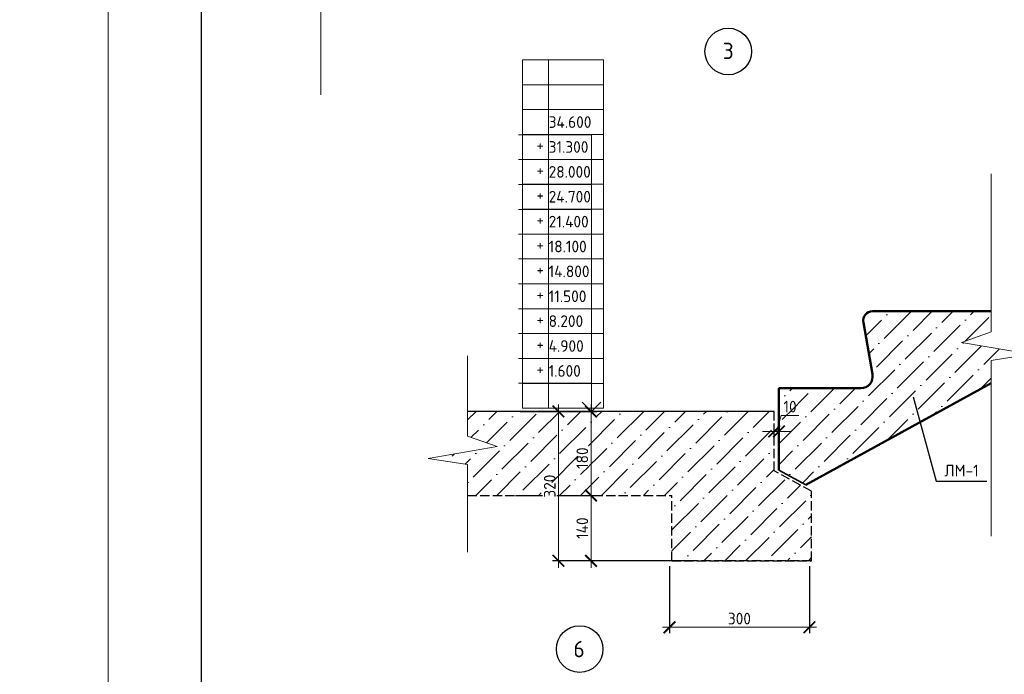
# Model space of a CAD drawing. Header units: millimetres. Extents: x 259029 to 2494469, y -731578 to -57567.
# Tile 143 of 252: x 406413 to 427522, y -510249 to -496218. Entities that reach past the tile are written whole.
import ezdxf
from ezdxf import colors
from ezdxf.entities.mleader import LeaderData, LeaderLine
from ezdxf.enums import TextEntityAlignment as Align
from ezdxf.math import Vec2, Vec3

# ---------------------------------------------------------------- set-up
doc = ezdxf.new("R2010")
doc.units = ezdxf.units.MM
doc.linetypes.add('______2', pattern=[270, 200, -70])
doc.layers.get('Defpoints').update_dxf_attribs({"color": 140})
for name, color, linetype, lineweight in [('RAZMER', 100, 'Continuous', 15), ('Standard', 7, 'Continuous', 25), ('АС-Таблицы', 7, 'Continuous', 20), ('Выноски', 20, 'Continuous', 20), ('отметки', 243, 'Continuous', 18), ('ПЛИТА', 152, 'Continuous', 35), ('РАЗРЕЗЫ', 10, 'Continuous', 60), ('Символы 0.20', 1, 'Continuous', 20), ('Тонкая', 81, 'Continuous', 20), ('ТОНКИЕ', 7, 'Continuous', 9), ('штриховка', 7, 'Continuous', 18)]:
    doc.layers.add(name, color=color, linetype=linetype, lineweight=lineweight)
doc.layers.add('ТЕКСТ 02', color=7, linetype='Continuous')
doc.layers.add('ТОЛСТЫЕ_ОСНОВНЫЕ', color=6, linetype='Continuous')
doc.styles.add('ГОСТ', font='GOST_Common.ttf')
doc.dimstyles.new('М10', dxfattribs={"dimscale": 0, "dimtxt": 2.5, "dimasz": 2.5, "dimexe": 1.25, "dimexo": 0.625, "dimtad": 1, "dimdec": 0, "dimlfac": 0.1, "dimtxsty": 'ГОСТ', "dimblk": 'ARCHTICK', "dimcen": 2.5, "dimdle": 1.5, "dimclrd": 256, "dimclre": 256, "dimclrt": 256, "dimadec": 0, "dimazin": 0, "dimtfac": 1, "dimtdec": 0, "dimtmove": 1, "dimatfit": 3, "dimfxl": 2, "dimtfill": 1, "dimlwd": -1, "dimarcsym": 0})

# ---------------------------------------------------------------- blocks, each defined once
blk = doc.blocks.new('*U7')
at = {"layer": 'ТОЛСТЫЕ_ОСНОВНЫЕ', "color": 6}
blk.add_lwpolyline([(20, 5), (589, 5), (589, 415), (20, 415)], close=True, dxfattribs=at)
at = {"layer": 'ТОНКИЕ'}
blk.add_lwpolyline([(0, 0), (594, 0), (594, 420), (0, 420)], close=True, dxfattribs=at)
blk = doc.blocks.new('_None')
blk = doc.blocks.new('*T1178')
at = {"layer": 'Defpoints', "color": 8, "linetype": 'ByBlock', "lineweight": 0, "transparency": 16777216}
for p, q in [((0, 0), (1734, 0)), ((0, 0), (0, -7467)), ((561, 0), (561, -7467)), ((1734, 0), (1734, -7467)), ((0, -533), (1734, -533)), ((0, -1067), (1734, -1067)), ((0, -1600), (1734, -1600)), ((0, -2133), (1734, -2133)), ((0, -2667), (1734, -2667)), ((0, -3200), (1734, -3200)), ((0, -3733), (1734, -3733)), ((0, -4267), (1734, -4267)), ((0, -4800), (1734, -4800)), ((0, -5333), (1734, -5333)), ((0, -5867), (1734, -5867)), ((0, -6400), (1734, -6400)), ((0, -6933), (1734, -6933)), ((0, -7467), (1734, -7467))]:
    blk.add_line(p, q, dxfattribs=at)
at = {"layer": 'АС-Таблицы', "color": 0, "transparency": 16777216, "char_height": 250, "style": 'ГОСТ'}
for s, insert, width, attachment_point in [('34.600', (561, -1333), 1173.09, 4), ('+', (461, -1700), 361.22, 3), ('31.300', (561, -1867), 1173.09, 4), ('+', (461, -2233), 361.22, 3), ('28.000', (561, -2400), 1173.09, 4), ('+', (461, -2767), 361.22, 3), ('24.700', (561, -2933), 1173.09, 4), ('+', (461, -3300), 361.22, 3), ('21.400', (561, -3467), 1173.09, 4), ('+', (461, -3833), 361.22, 3), ('18.100', (561, -4000), 1173.09, 4), ('+', (461, -4367), 361.22, 3), ('14.800', (561, -4533), 1173.09, 4), ('+', (461, -4900), 361.22, 3), ('11.500', (561, -5067), 1173.09, 4), ('+', (461, -5433), 361.22, 3), ('8.200', (561, -5600), 1173.09, 4), ('+', (461, -5967), 361.22, 3), ('4.900', (561, -6133), 1173.09, 4), ('+', (461, -6500), 361.22, 3), ('1.600', (561, -6667), 1173.09, 4)]:
    blk.add_mtext(s, dxfattribs=dict(at, insert=insert, width=width, attachment_point=attachment_point))
blk = doc.blocks.new('_ArchTick')
at = {"color": 0, "linetype": 'ByBlock', "const_width": 0.15}
blk.add_lwpolyline([(-0.5, -0.5), (0.5, 0.5)], dxfattribs=at)
blk = doc.blocks.new('*D1182')
at = {"layer": 'Defpoints', "color": 0, "lineweight": -2, "ltscale": 100, "transparency": 16777216}
for p in [(420343, -507866), (423343, -507866), (423343, -509242)]:
    blk.add_point(p, dxfattribs=at)
at = {"layer": 'RAZMER', "lineweight": -2, "ltscale": 100, "transparency": 16777216}
for p, q in [((420343, -507928), (420343, -509367)), ((423343, -507928), (423343, -509367))]:
    blk.add_line(p, q, dxfattribs=at)
at = {"layer": 'RAZMER', "ltscale": 100, "transparency": 16777216}
blk.add_line((420193, -509242), (423493, -509242), dxfattribs=at)
at = {"layer": 'RAZMER', "ltscale": 100, "transparency": 16777216, "xscale": 250, "yscale": 250, "zscale": 250, "rotation": 180}
blk.add_blockref('_ArchTick', (420343, -509242), dxfattribs=at)
at = {"layer": 'RAZMER', "ltscale": 100, "transparency": 16777216, "xscale": 250, "yscale": 250, "zscale": 250}
blk.add_blockref('_ArchTick', (423343, -509242), dxfattribs=at)
at = {"layer": 'RAZMER', "ltscale": 100, "transparency": 16777216, "insert": (421843, -509054), "char_height": 250, "attachment_point": 5, "style": 'ГОСТ', "bg_fill": 3, "box_fill_scale": 1.1, "bg_fill_color": 256, "bg_fill_true_color": 13158600, "bg_fill_transparency": 0}
blk.add_mtext('300', dxfattribs=at)
blk = doc.blocks.new('*D1183')
at = {"layer": 'Defpoints', "color": 0, "lineweight": -2, "ltscale": 100, "transparency": 16777216}
for p in [(420343, -507866), (423343, -507866), (420343, -509242)]:
    blk.add_point(p, dxfattribs=at)
at = {"layer": 'RAZMER', "lineweight": -2, "ltscale": 100, "transparency": 16777216}
for p, q in [((420343, -507928), (420343, -509367)), ((423343, -507928), (423343, -509367))]:
    blk.add_line(p, q, dxfattribs=at)
at = {"layer": 'RAZMER', "ltscale": 100, "transparency": 16777216}
blk.add_line((423493, -509242), (420193, -509242), dxfattribs=at)
at = {"layer": 'RAZMER', "ltscale": 100, "transparency": 16777216, "xscale": 250, "yscale": 250, "zscale": 250, "rotation": 180}
blk.add_blockref('_ArchTick', (420343, -509242), dxfattribs=at)
at = {"layer": 'RAZMER', "ltscale": 100, "transparency": 16777216, "xscale": 250, "yscale": 250, "zscale": 250}
blk.add_blockref('_ArchTick', (423343, -509242), dxfattribs=at)
at = {"layer": 'RAZMER', "ltscale": 100, "transparency": 16777216, "insert": (421843, -509054), "char_height": 250, "attachment_point": 5, "style": 'ГОСТ', "bg_fill": 3, "box_fill_scale": 1.1, "bg_fill_color": 256, "bg_fill_true_color": 13158600, "bg_fill_transparency": 0}
blk.add_mtext('300', dxfattribs=at)
blk = doc.blocks.new('*D1184')
at = {"layer": 'Defpoints', "color": 0, "lineweight": -2, "ltscale": 100, "transparency": 16777216}
for p in [(417077, -504616), (416983, -506416), (418661, -506416)]:
    blk.add_point(p, dxfattribs=at)
at = {"layer": 'RAZMER', "ltscale": 100, "transparency": 16777216}
blk.add_line((418661, -504466), (418661, -506566), dxfattribs=at)
at = {"layer": 'RAZMER', "lineweight": -2, "ltscale": 100, "transparency": 16777216}
for p, q in [((417140, -504616), (418786, -504616)), ((417045, -506416), (418786, -506416))]:
    blk.add_line(p, q, dxfattribs=at)
at = {"layer": 'RAZMER', "ltscale": 100, "transparency": 16777216, "xscale": 250, "yscale": 250, "zscale": 250}
for p, rotation in [((418661, -504616), 90), ((418661, -506416), 270)]:
    blk.add_blockref('_ArchTick', p, dxfattribs=dict(at, rotation=rotation))
at = {"layer": 'RAZMER', "ltscale": 100, "transparency": 16777216, "insert": (418474, -505616), "char_height": 250, "attachment_point": 5, "rotation": 90, "style": 'ГОСТ', "bg_fill": 3, "box_fill_scale": 1.1, "bg_fill_color": 256, "bg_fill_true_color": 13158600, "bg_fill_transparency": 0}
blk.add_mtext('180', dxfattribs=at)
blk = doc.blocks.new('*D1185')
at = {"layer": 'Defpoints', "color": 0, "lineweight": -2, "ltscale": 100, "transparency": 16777216}
for p in [(416983, -506416), (418661, -507816), (420849, -507816)]:
    blk.add_point(p, dxfattribs=at)
at = {"layer": 'RAZMER', "ltscale": 100, "transparency": 16777216}
blk.add_line((418661, -506266), (418661, -507966), dxfattribs=at)
at = {"layer": 'RAZMER', "lineweight": -2, "ltscale": 100, "transparency": 16777216}
for p, q in [((417045, -506416), (418786, -506416)), ((420786, -507816), (418536, -507816))]:
    blk.add_line(p, q, dxfattribs=at)
at = {"layer": 'RAZMER', "ltscale": 100, "transparency": 16777216, "xscale": 250, "yscale": 250, "zscale": 250}
for p, rotation in [((418661, -506416), 90), ((418661, -507816), 270)]:
    blk.add_blockref('_ArchTick', p, dxfattribs=dict(at, rotation=rotation))
at = {"layer": 'RAZMER', "ltscale": 100, "transparency": 16777216, "insert": (418474, -507116), "char_height": 250, "attachment_point": 5, "rotation": 90, "style": 'ГОСТ', "bg_fill": 3, "box_fill_scale": 1.1, "bg_fill_color": 256, "bg_fill_true_color": 13158600, "bg_fill_transparency": 0}
blk.add_mtext('140', dxfattribs=at)
blk = doc.blocks.new('*D1186')
at = {"layer": 'Defpoints', "color": 0, "lineweight": -2, "ltscale": 100, "transparency": 16777216}
for p in [(417077, -504616), (417963, -507816), (420240, -507816)]:
    blk.add_point(p, dxfattribs=at)
at = {"layer": 'RAZMER', "ltscale": 100, "transparency": 16777216}
blk.add_line((417963, -504466), (417963, -507966), dxfattribs=at)
at = {"layer": 'RAZMER', "lineweight": -2, "ltscale": 100, "transparency": 16777216}
for p, q in [((417140, -504616), (418088, -504616)), ((420178, -507816), (417838, -507816))]:
    blk.add_line(p, q, dxfattribs=at)
at = {"layer": 'RAZMER', "ltscale": 100, "transparency": 16777216, "xscale": 250, "yscale": 250, "zscale": 250}
for p, rotation in [((417963, -504616), 90), ((417963, -507816), 270)]:
    blk.add_blockref('_ArchTick', p, dxfattribs=dict(at, rotation=rotation))
at = {"layer": 'RAZMER', "ltscale": 100, "transparency": 16777216, "insert": (417776, -506216), "char_height": 250, "attachment_point": 5, "rotation": 90, "style": 'ГОСТ', "bg_fill": 3, "box_fill_scale": 1.1, "bg_fill_color": 256, "bg_fill_true_color": 13158600, "bg_fill_transparency": 0}
blk.add_mtext('320', dxfattribs=at)
blk = doc.blocks.new('*D1187')
at = {"layer": 'Defpoints', "color": 0, "lineweight": -2, "ltscale": 100, "transparency": 16777216}
for p in [(422588, -505043), (422588, -505184), (422688, -505184)]:
    blk.add_point(p, dxfattribs=at)
at = {"layer": 'RAZMER', "ltscale": 100, "transparency": 16777216}
for p, q in [((422638, -505043), (422741, -504699)), ((422741, -504699), (423116, -504699)), ((422588, -505043), (422338, -505043)), ((422688, -505043), (422588, -505043)), ((422688, -505043), (422588, -505043)), ((422688, -505043), (422938, -505043))]:
    blk.add_line(p, q, dxfattribs=at)
at = {"layer": 'RAZMER', "lineweight": -2, "ltscale": 100, "transparency": 16777216}
for p, q in [((422588, -505122), (422588, -504918)), ((422688, -505122), (422688, -504918))]:
    blk.add_line(p, q, dxfattribs=at)
at = {"layer": 'RAZMER', "ltscale": 100, "transparency": 16777216, "xscale": 250, "yscale": 250, "zscale": 250}
blk.add_blockref('_ArchTick', (422588, -505043), dxfattribs=at)
at = {"layer": 'RAZMER', "ltscale": 100, "transparency": 16777216, "xscale": 250, "yscale": 250, "zscale": 250, "rotation": 180}
blk.add_blockref('_ArchTick', (422688, -505043), dxfattribs=at)
at = {"layer": 'RAZMER', "ltscale": 100, "transparency": 16777216, "insert": (422929, -504511), "char_height": 250, "attachment_point": 5, "style": 'ГОСТ', "bg_fill": 3, "box_fill_scale": 1.1, "bg_fill_color": 256, "bg_fill_true_color": 13158600, "bg_fill_transparency": 0}
blk.add_mtext('10', dxfattribs=at)

msp = doc.modelspace()

# ---------------------------------------------------------------- linework, layer by layer
at = {"layer": 'RAZMER', "color": 30, "ltscale": 100}
for p, q in [((418669.1, -498684.6, 0), (417106.6, -498684.6, 0)), ((418669.1, -504015.3, 0), (418669.1, -498684.6, 0)), ((418669.1, -499217.9, 0), (417106.6, -499217.9, 0)), ((418669.1, -499751.3, 0), (417106.6, -499751.3, 0)), ((418669.1, -500284.6, 0), (417106.6, -500284.6, 0)), ((418669.1, -500817.9, 0), (417106.6, -500817.9, 0)), ((418669.1, -501346), (417106.6, -501346)), ((418669.1, -501879.3), (417106.6, -501879.3)), ((418669.1, -502412.6), (417106.6, -502412.6)), ((418669.1, -502946), (417106.6, -502946)), ((418669.1, -503479.3), (417106.6, -503479.3)), ((418669.1, -504162.6), (418669.1, -503562.6)), ((418669.1, -504007.4, 0), (417106.6, -504007.4, 0))]:
    msp.add_line(p, q, dxfattribs=at)
at = {"layer": 'RAZMER'}
msp.add_line((418669.1, -504012.6, 0), (418669.1, -504612.6, 0), dxfattribs=at)
at = {"layer": 'Standard', "color": 5, "linetype": 'Continuous', "lineweight": 50, "transparency": 33554687}
for p, q in [((424698.2, -502467, 0), (427240.1, -502467, 0)), ((424694.5, -503817.9, 0), (424502.1, -502706.2, 0)), ((423264.3, -506190.9, 0), (427240.1, -504005.2, 0)), ((422688.1, -504117, 0), (422689.4, -504765.4, 0)), ((422688.1, -504117, 0), (422688.1, -505874.2, 0)), ((422688.1, -504117, 0), (424449.3, -504117, 0))]:
    msp.add_line(p, q, dxfattribs=at)
at = {"layer": 'Standard', "color": 7, "linetype": '______2', "lineweight": 30}
for p, q in [((422588.1, -505885.8, 0), (422588.1, -504615.3, 0)), ((423390.6, -506326.9, 0), (422588.1, -505885.8, 0)), ((423390.6, -507815.7, 0), (423390.6, -506326.9, 0)), ((416014, -506415.7, 0), (420390.6, -506415.7, 0)), ((420390.6, -507815.7, 0), (420390.6, -506415.7, 0)), ((423390.6, -507815.7, 0), (423390.6, -506865.7, 0)), ((420390.6, -507815.7, 0), (423390.6, -507815.7, 0)), ((420390.6, -507815.7, 0), (423390.6, -507815.7, 0)), ((423390.6, -507815.7, 0), (420390.6, -507815.7, 0)), ((420390.6, -507815.7, 0), (423390.6, -507815.7, 0))]:
    msp.add_line(p, q, dxfattribs=at)
at = {"layer": 'Standard', "color": 5, "linetype": 'Continuous', "lineweight": 50, "transparency": 33554687}
for centre, radius, start, end in [((424698.2, -502667, 0), 200, 90, 191.30993), ((424449.3, -503867, 0), 250, 270, 11.30993)]:
    msp.add_arc(centre, radius, start, end, dxfattribs=at)
at = {"layer": 'отметки', "linetype": 'Continuous', "lineweight": 25, "ltscale": 100, "elevation": 0}
for points in [[(418869.1, -504412.6), (418669.1, -504612.6), (418469.1, -504412.6)], [(418869.1, -504415.3), (418669.1, -504615.3), (418469.1, -504415.3)]]:
    msp.add_lwpolyline(points, dxfattribs=at)
at = {"layer": 'ПЛИТА', "color": 0, "lineweight": 30}
msp.add_line((422588.1, -504615.3, 0), (416014, -504615.3, 0), dxfattribs=at)
at = {"layer": 'РАЗРЕЗЫ', "color": 5, "lineweight": 35}
for p, q in [((422688.1, -505874.2, 0), (422688.1, -504117, 0)), ((423264.3, -506190.9, 0), (422688.1, -505874.2, 0))]:
    msp.add_line(p, q, dxfattribs=at)
at = {"layer": 'ТЕКСТ 02', "color": 5, "lineweight": 30}
for centre in [(421603.4, -496899.7, 0), (418417.9, -509708.7)]:
    msp.add_circle(centre, 500, dxfattribs=at)
at = {"layer": 'Тонкая', "color": 30, "lineweight": 25, "ltscale": 100}
for p, q in [((425566.2, -504300.7, 0), (426061.4, -506107.8, 0)), ((426061.4, -506107.8, 0), (427149.3, -506107.8, 0))]:
    msp.add_line(p, q, dxfattribs=at)
at = {"layer": 'Тонкая', "color": 30, "linetype": 'ByBlock', "ltscale": 75, "elevation": 0}
for points in [[(412867.1, -497829.9), (412867.1, -494064.9), (413708.3, -493933.5), (412228.5, -493680.9), (412867.1, -493454.9), (412867.1, -486672)], [(427240.1, -507286.7), (427240.1, -503521.8), (428081.3, -503390.3), (426601.5, -503137.7), (427240.1, -502911.7), (427240.1, -499520.3)], [(416014, -507634.1), (416014, -505751.7), (415172.8, -505620.2), (416652.5, -505367.6), (416014, -505141.6), (416014, -503424.1)]]:
    msp.add_lwpolyline(points, dxfattribs=at)

# ---------------------------------------------------------------- block references
at = {"xscale": 100, "yscale": 100, "zscale": 100}
msp.add_blockref('*U7', (408306.5, -521740.3), dxfattribs=at)
msp.add_blockref('*T1178', (417192.2, -497079.3, 0))

# ---------------------------------------------------------------- texts
at = {"layer": 'Выноски'}
note = msp.add_mtext_static_columns([''] * 2, width=18604.939, gutter_width=10240.1, height=0, dxfattribs=dict(at, insert=(295601.8, -509833), char_height=250, attachment_point=1, style='ГОСТ'))
for column, words in zip([note] + note.columns.linked_columns, ['\\pi8790.91665;Общие указания:\\P\\pi570.45,l346.2,t2000;1.^IСтроительство здания должно производиться в соответствии с проектом производства работ (ППР). при {\\H1.66663x; }\\P\\pi0,t346.2;отсутствии проекта ППР в производство строительно-монтажных работ запрещается. {\\H1.18896x; }\\P\\pi570.45,t2000;2.^IМонтаж сборных конструкций вести в соответствии с требованиями СП 70.13330.2012 "Несущие и {\\H1.54818x; }\\P\\pi0,t346.2;ограждающие конструкции "(акт.ред. СНиП 3.03.01-87*).{\\H1.62844x;\\C0; \\H0.61408x;\\P\\pi570.45,t2000;}3.^IВсе сварные работы следует вести в соответствии с ГОСТ 5264-80* "Ручная дуговая сварка.Соединения {\\H1.20169x; }\\P\\pi0,t346.2;сварные" и  ГОСТ 14098-2014 "Соединения сварные арматуры и закладных деталей железобетонных конструкций". {\\H1.54394x; }\\PСварку вести электродами типа Э42А. {\\H1.42985x;\\C0; \\H0.69937x;\\P\\pi570.45,t2000;}4.^IВсе металлические конструкции окрасить эмалью ПФ-1189 по ГОСТ 6465-79 в два слоя. Эмаль наносить на {\\H1.46788x; }\\P\\pi0,t346.2;грунтовку ГФ-021 по ГОСТ 25129-82 (первый слой - на заводе-изготовителе, второй слой - на монтаже).{\\H1.65521x;\\C0; \\H0.60415x;\\P\\pi10052.46968,l0,tz;\\H1.55946x; \\H0.64125x;\\P\\H1.64685x; \\H0.60722x;\\P\\pi812.5,l41.6675;\\H1.23852x; \\H0.80742x;\\P}', '']):
    column.text = words
at = {"layer": 'ТЕКСТ 02', "color": 5, "lineweight": 30, "style": 'ГОСТ'}
for s, p in [('3', (421602.8, -496886, 0)), ('6', (418404.9, -509708.7))]:
    msp.add_text(s, height=350, dxfattribs=at).set_placement(p, align=Align.MIDDLE_CENTER)
at = {"layer": 'Тонкая', "color": 30, "lineweight": 25, "ltscale": 100, "style": 'ГОСТ'}
msp.add_text('ЛМ-1', height=250, dxfattribs=at).set_placement((426605.4, -506007.8, 0), align=Align.CENTER)

# ---------------------------------------------------------------- leaders
at = {"layer": 'Символы 0.20'}
ml = msp.add_multileader_mtext('Standard', dxfattribs=at)
ml.set_content('3(л.6)', color=256, style='ГОСТ')
ml.set_leader_properties(color=256, linetype='ByLayer', lineweight=-1)
ml.set_arrow_properties(name='NONE')
ml.build(insert=Vec2(0, 0))
ml.multileader.update_dxf_attribs({"text_left_attachment_type": 6, "text_right_attachment_type": 6, "dogleg_length": 0.25, "arrow_head_size": 200, "scale": 100})
ctx = ml.context
ctx.base_point, ctx.scale, ctx.char_height, ctx.arrow_head_size, ctx.landing_gap_size, ctx.plane_origin = Vec3(354921.9, -497671.3), 100, 250, 200, 25, Vec3(355406.2, -497973.1)
ctx.left_attachment, ctx.right_attachment = 6, 6
notes = []
notes.append((ctx, [(0, (1, 1, 0), (354896.9, -497671.3), (1, 0), 25, [(0, [(354223.1, -497083.4)], 0, [])])]))
ctx.mtext.insert, ctx.mtext.width, ctx.mtext.defined_height, ctx.mtext.flow_direction = Vec3(354946.9, -497371.3), 1094.387, 742.8, 5
ml = msp.add_multileader_mtext('Standard', dxfattribs=at)
ml.set_content('1(л.6)', color=256, style='ГОСТ')
ml.set_leader_properties(color=256, linetype='ByLayer', lineweight=-1)
ml.set_arrow_properties(name='NONE')
ml.build(insert=Vec2(0, 0))
ml.multileader.update_dxf_attribs({"text_left_attachment_type": 6, "text_right_attachment_type": 6, "dogleg_length": 0.25, "arrow_head_size": 200, "scale": 100})
ctx = ml.context
ctx.base_point, ctx.scale, ctx.char_height, ctx.arrow_head_size, ctx.landing_gap_size, ctx.plane_origin = Vec3(357194.3, -497610.4), 100, 250, 200, 25, Vec3(358408.5, -499744.9)
ctx.left_attachment, ctx.right_attachment = 6, 6
notes.append((ctx, [(0, (1, 1, 0), (357169.3, -497610.4), (1, 0), 25, [(0, [(357097.5, -498289.8)], 0, [])])]))
ctx.mtext.insert, ctx.mtext.width, ctx.mtext.flow_direction = Vec3(357219.3, -497310.4), 792.21, 5
ml = msp.add_multileader_mtext('Standard', dxfattribs=at)
ml.set_content('2(л.6)', color=256, style='ГОСТ')
ml.set_leader_properties(color=256, linetype='ByLayer', lineweight=-1)
ml.set_arrow_properties(name='NONE')
ml.build(insert=Vec2(0, 0))
ml.multileader.update_dxf_attribs({"text_left_attachment_type": 6, "text_right_attachment_type": 6, "dogleg_length": 0.25, "arrow_head_size": 200, "scale": 100})
ctx = ml.context
ctx.base_point, ctx.scale, ctx.char_height, ctx.arrow_head_size, ctx.landing_gap_size, ctx.plane_origin = Vec3(371921.2, -497975.7), 100, 250, 200, 25, Vec3(374250.6, -497912.8)
ctx.left_attachment, ctx.right_attachment = 6, 6
notes.append((ctx, [(1, (1, 1, 0), (372746.2, -497975.7), (-1, 0), 25, [(0, [(372734.6, -497201.1)], 0, [])])]))
ctx.mtext.insert, ctx.mtext.width, ctx.mtext.defined_height, ctx.mtext.flow_direction = Vec3(371946.2, -497675.7), 1094.387, 742.8, 5
ml = msp.add_multileader_mtext('Standard', dxfattribs=at)
ml.set_content('2(л.6)', color=256, style='ГОСТ')
ml.set_leader_properties(color=256, linetype='ByLayer', lineweight=-1)
ml.set_arrow_properties(name='NONE')
ml.build(insert=Vec2(0, 0))
ml.multileader.update_dxf_attribs({"text_left_attachment_type": 6, "text_right_attachment_type": 6, "dogleg_length": 0.25, "arrow_head_size": 200, "scale": 100})
ctx = ml.context
ctx.base_point, ctx.scale, ctx.char_height, ctx.arrow_head_size, ctx.landing_gap_size, ctx.plane_origin = Vec3(375828.8, -497673.4), 100, 250, 200, 25, Vec3(377043, -499807.9)
ctx.left_attachment, ctx.right_attachment = 6, 6
notes.append((ctx, [(0, (1, 1, 0), (375803.8, -497673.4), (1, 0), 25, [(0, [(375732, -498352.8)], 0, [])])]))
ctx.mtext.insert, ctx.mtext.width, ctx.mtext.flow_direction = Vec3(375853.8, -497373.4), 792.21, 5
ml = msp.add_multileader_mtext('Standard', dxfattribs=at)
ml.set_content('4(л.6)', color=256, style='ГОСТ')
ml.set_leader_properties(color=256, linetype='ByLayer', lineweight=-1)
ml.set_arrow_properties(name='NONE')
ml.build(insert=Vec2(0, 0))
ml.multileader.update_dxf_attribs({"text_left_attachment_type": 6, "text_right_attachment_type": 6, "dogleg_length": 0.25, "arrow_head_size": 200, "scale": 100})
ctx = ml.context
ctx.base_point, ctx.scale, ctx.char_height, ctx.arrow_head_size, ctx.landing_gap_size, ctx.plane_origin = Vec3(371759.6, -499158.6), 100, 250, 200, 25, Vec3(374250.6, -501442.8)
ctx.left_attachment, ctx.right_attachment = 6, 6
notes.append((ctx, [(1, (1, 1, 0), (372609.6, -499158.6), (-1, 0), 25, [(0, [(372767.4, -499932.5)], 0, [])])]))
ctx.mtext.insert, ctx.mtext.width, ctx.mtext.defined_height, ctx.mtext.flow_direction = Vec3(371784.6, -498858.6), 1094.387, 742.8, 5
ml = msp.add_multileader_mtext('Standard', dxfattribs=at)
ml.set_content('3(л.6)', color=256, style='ГОСТ')
ml.set_leader_properties(color=256, linetype='ByLayer', lineweight=-1)
ml.set_arrow_properties(name='NONE')
ml.build(insert=Vec2(0, 0))
ml.multileader.update_dxf_attribs({"text_left_attachment_type": 6, "text_right_attachment_type": 6, "dogleg_length": 0.25, "arrow_head_size": 200, "scale": 100})
ctx = ml.context
ctx.base_point, ctx.scale, ctx.char_height, ctx.arrow_head_size, ctx.landing_gap_size, ctx.plane_origin = Vec3(354803, -500973.9), 100, 250, 200, 25, Vec3(355287.3, -501275.7)
ctx.left_attachment, ctx.right_attachment = 6, 6
notes.append((ctx, [(0, (1, 1, 0), (354778, -500973.9), (1, 0), 25, [(0, [(354104.2, -500386)], 0, [])])]))
ctx.mtext.insert, ctx.mtext.width, ctx.mtext.defined_height, ctx.mtext.flow_direction = Vec3(354828, -500673.9), 1094.387, 742.8, 5
ml = msp.add_multileader_mtext('Standard', dxfattribs=at)
ml.set_content('1(л.6)', color=256, style='ГОСТ')
ml.set_leader_properties(color=256, linetype='ByLayer', lineweight=-1)
ml.set_arrow_properties(name='NONE')
ml.build(insert=Vec2(0, 0))
ml.multileader.update_dxf_attribs({"text_left_attachment_type": 6, "text_right_attachment_type": 6, "dogleg_length": 0.25, "arrow_head_size": 200, "scale": 100})
ctx = ml.context
ctx.base_point, ctx.scale, ctx.char_height, ctx.arrow_head_size, ctx.landing_gap_size, ctx.plane_origin = Vec3(357194.3, -500910.4), 100, 250, 200, 25, Vec3(358408.5, -503044.9)
ctx.left_attachment, ctx.right_attachment = 6, 6
notes.append((ctx, [(0, (1, 1, 0), (357169.3, -500910.4), (1, 0), 25, [(0, [(357097.5, -501589.8)], 0, [])])]))
ctx.mtext.insert, ctx.mtext.width, ctx.mtext.flow_direction = Vec3(357219.3, -500610.4), 792.21, 5
ml = msp.add_multileader_mtext('Standard', dxfattribs=at)
ml.set_content('2(л.6)', color=256, style='ГОСТ')
ml.set_leader_properties(color=256, linetype='ByLayer', lineweight=-1)
ml.set_arrow_properties(name='NONE')
ml.build(insert=Vec2(0, 0))
ml.multileader.update_dxf_attribs({"text_left_attachment_type": 6, "text_right_attachment_type": 6, "dogleg_length": 0.25, "arrow_head_size": 200, "scale": 100})
ctx = ml.context
ctx.base_point, ctx.scale, ctx.char_height, ctx.arrow_head_size, ctx.landing_gap_size, ctx.plane_origin = Vec3(375860.2, -500851.6), 100, 250, 200, 25, Vec3(377074.3, -502986.1)
ctx.left_attachment, ctx.right_attachment = 6, 6
notes.append((ctx, [(0, (1, 1, 0), (375835.2, -500851.6), (1, 0), 25, [(0, [(375763.4, -501531)], 0, [])])]))
ctx.mtext.insert, ctx.mtext.width, ctx.mtext.flow_direction = Vec3(375885.2, -500551.6), 792.21, 5
ml = msp.add_multileader_mtext('Standard', dxfattribs=at)
ml.set_content('3(л.6)', color=256, style='ГОСТ')
ml.set_leader_properties(color=256, linetype='ByLayer', lineweight=-1)
ml.set_arrow_properties(name='NONE')
ml.build(insert=Vec2(0, 0))
ml.multileader.update_dxf_attribs({"text_left_attachment_type": 6, "text_right_attachment_type": 6, "dogleg_length": 0.25, "arrow_head_size": 200, "scale": 100})
ctx = ml.context
ctx.base_point, ctx.scale, ctx.char_height, ctx.arrow_head_size, ctx.landing_gap_size, ctx.plane_origin = Vec3(355044.1, -504246), 100, 250, 200, 25, Vec3(355528.4, -504547.8)
ctx.left_attachment, ctx.right_attachment = 6, 6
notes.append((ctx, [(0, (1, 1, 0), (355019.1, -504246), (1, 0), 25, [(0, [(354345.3, -503658)], 0, [])])]))
ctx.mtext.insert, ctx.mtext.width, ctx.mtext.defined_height, ctx.mtext.flow_direction = Vec3(355069.1, -503946), 1094.387, 742.8, 5
ml = msp.add_multileader_mtext('Standard', dxfattribs=at)
ml.set_content('2(л.6)', color=256, style='ГОСТ')
ml.set_leader_properties(color=256, linetype='ByLayer', lineweight=-1)
ml.set_arrow_properties(name='NONE')
ml.build(insert=Vec2(0, 0))
ml.multileader.update_dxf_attribs({"text_left_attachment_type": 6, "text_right_attachment_type": 6, "dogleg_length": 0.25, "arrow_head_size": 200, "scale": 100})
ctx = ml.context
ctx.base_point, ctx.scale, ctx.char_height, ctx.arrow_head_size, ctx.landing_gap_size, ctx.plane_origin = Vec3(375828.8, -504141.4), 100, 250, 200, 25, Vec3(377043, -506275.8)
ctx.left_attachment, ctx.right_attachment = 6, 6
notes.append((ctx, [(0, (1, 1, 0), (375803.8, -504141.4), (1, 0), 25, [(0, [(375732, -504820.8)], 0, [])])]))
ctx.mtext.insert, ctx.mtext.width, ctx.mtext.flow_direction = Vec3(375853.8, -503841.4), 792.21, 5
ml = msp.add_multileader_mtext('Standard', dxfattribs=at)
ml.set_content('1(л.6)', color=256, style='ГОСТ')
ml.set_leader_properties(color=256, linetype='ByLayer', lineweight=-1)
ml.set_arrow_properties(name='NONE')
ml.build(insert=Vec2(0, 0))
ml.multileader.update_dxf_attribs({"text_left_attachment_type": 6, "text_right_attachment_type": 6, "dogleg_length": 0.25, "arrow_head_size": 200, "scale": 100})
ctx = ml.context
ctx.base_point, ctx.scale, ctx.char_height, ctx.arrow_head_size, ctx.landing_gap_size, ctx.plane_origin = Vec3(357194.3, -504241.6), 100, 250, 200, 25, Vec3(358408.5, -506376.1)
ctx.left_attachment, ctx.right_attachment = 6, 6
notes.append((ctx, [(0, (1, 1, 0), (357169.3, -504241.6), (1, 0), 25, [(0, [(357097.5, -504921)], 0, [])])]))
ctx.mtext.insert, ctx.mtext.width, ctx.mtext.flow_direction = Vec3(357219.3, -503941.6), 792.21, 5
ml = msp.add_multileader_mtext('Standard', dxfattribs=at)
ml.set_content('4(л.6)', color=256, style='ГОСТ')
ml.set_leader_properties(color=256, linetype='ByLayer', lineweight=-1)
ml.set_arrow_properties(name='NONE')
ml.build(insert=Vec2(0, 0))
ml.multileader.update_dxf_attribs({"text_left_attachment_type": 6, "text_right_attachment_type": 6, "dogleg_length": 0.25, "arrow_head_size": 200, "scale": 100})
ctx = ml.context
ctx.base_point, ctx.scale, ctx.char_height, ctx.arrow_head_size, ctx.landing_gap_size, ctx.plane_origin = Vec3(372128.9, -504653.5), 100, 250, 200, 25, Vec3(374320.4, -504547.8)
ctx.left_attachment, ctx.right_attachment = 6, 6
notes.append((ctx, [(1, (1, 1, 0), (372978.9, -504653.5), (-1, 0), 25, [(0, [(372899.1, -503886.6)], 0, [])])]))
ctx.mtext.insert, ctx.mtext.width, ctx.mtext.defined_height, ctx.mtext.flow_direction = Vec3(372153.9, -504353.5), 1094.387, 742.8, 5
ml = msp.add_multileader_mtext('Standard', dxfattribs=at)
ml.set_content('3(л.6)', color=256, style='ГОСТ')
ml.set_leader_properties(color=256, linetype='ByLayer', lineweight=-1)
ml.set_arrow_properties(name='NONE')
ml.build(insert=Vec2(0, 0))
ml.multileader.update_dxf_attribs({"text_left_attachment_type": 6, "text_right_attachment_type": 6, "dogleg_length": 0.25, "arrow_head_size": 200, "scale": 100})
ctx = ml.context
ctx.base_point, ctx.scale, ctx.char_height, ctx.arrow_head_size, ctx.landing_gap_size, ctx.plane_origin = Vec3(352992.6, -505626.5), 100, 250, 200, 25, Vec3(355458.5, -507910.7)
ctx.left_attachment, ctx.right_attachment = 6, 6
notes.append((ctx, [(1, (1, 1, 0), (353817.6, -505626.5), (-1, 0), 25, [(0, [(353975.3, -506400.4)], 0, [])])]))
ctx.mtext.insert, ctx.mtext.width, ctx.mtext.defined_height, ctx.mtext.flow_direction = Vec3(353017.6, -505326.5), 1094.387, 742.8, 5
ml = msp.add_multileader_mtext('Standard', dxfattribs=at)
ml.set_content('4(л.6)', color=256, style='ГОСТ')
ml.set_leader_properties(color=256, linetype='ByLayer', lineweight=-1)
ml.set_arrow_properties(name='NONE')
ml.build(insert=Vec2(0, 0))
ml.multileader.update_dxf_attribs({"text_left_attachment_type": 6, "text_right_attachment_type": 6, "dogleg_length": 0.25, "arrow_head_size": 200, "scale": 100})
ctx = ml.context
ctx.base_point, ctx.scale, ctx.char_height, ctx.arrow_head_size, ctx.landing_gap_size, ctx.plane_origin = Vec3(371759.6, -505626.5), 100, 250, 200, 25, Vec3(374250.6, -507910.7)
ctx.left_attachment, ctx.right_attachment = 6, 6
notes.append((ctx, [(1, (1, 1, 0), (372609.6, -505626.5), (-1, 0), 25, [(0, [(372767.4, -506400.4)], 0, [])])]))
ctx.mtext.insert, ctx.mtext.width, ctx.mtext.defined_height, ctx.mtext.flow_direction = Vec3(371784.6, -505326.5), 1094.387, 742.8, 5
ml = msp.add_multileader_mtext('Standard', dxfattribs=at)
ml.set_content('1(л.6)', color=256, style='ГОСТ')
ml.set_leader_properties(color=256, linetype='ByLayer', lineweight=-1)
ml.set_arrow_properties(name='NONE')
ml.build(insert=Vec2(0, 0))
ml.multileader.update_dxf_attribs({"text_left_attachment_type": 6, "text_right_attachment_type": 6, "dogleg_length": 0.25, "arrow_head_size": 200, "scale": 100})
ctx = ml.context
ctx.base_point, ctx.scale, ctx.char_height, ctx.arrow_head_size, ctx.landing_gap_size, ctx.plane_origin = Vec3(357194.3, -507510.4), 100, 250, 200, 25, Vec3(358408.5, -509644.9)
ctx.left_attachment, ctx.right_attachment = 6, 6
notes.append((ctx, [(0, (1, 1, 0), (357169.3, -507510.4), (1, 0), 25, [(0, [(357097.5, -508189.8)], 0, [])])]))
ctx.mtext.insert, ctx.mtext.width, ctx.mtext.flow_direction = Vec3(357219.3, -507210.4), 792.21, 5
ml = msp.add_multileader_mtext('Standard', dxfattribs=at)
ml.set_content('2(л.6)', color=256, style='ГОСТ')
ml.set_leader_properties(color=256, linetype='ByLayer', lineweight=-1)
ml.set_arrow_properties(name='NONE')
ml.build(insert=Vec2(0, 0))
ml.multileader.update_dxf_attribs({"text_left_attachment_type": 6, "text_right_attachment_type": 6, "dogleg_length": 0.25, "arrow_head_size": 200, "scale": 100})
ctx = ml.context
ctx.base_point, ctx.scale, ctx.char_height, ctx.arrow_head_size, ctx.landing_gap_size, ctx.plane_origin = Vec3(375828.8, -507382.9), 100, 250, 200, 25, Vec3(377043, -509517.4)
ctx.left_attachment, ctx.right_attachment = 6, 6
notes.append((ctx, [(0, (1, 1, 0), (375803.8, -507382.9), (1, 0), 25, [(0, [(375732, -508062.3)], 0, [])])]))
ctx.mtext.insert, ctx.mtext.width, ctx.mtext.flow_direction = Vec3(375853.8, -507082.9), 792.21, 5
for ctx, leaders in notes:
    for number, flags, end, landing, length, lines in leaders:
        leader = LeaderData()
        leader.index, (leader.has_last_leader_line, leader.has_dogleg_vector, leader.attachment_direction) = number, flags
        leader.last_leader_point, leader.dogleg_vector, leader.dogleg_length = Vec3(end), Vec3(landing), length
        for number, points, colour, breaks in lines:
            line = LeaderLine()
            line.index, line.vertices, line.color, line.breaks = number, Vec3.list(points), colors.encode_raw_color(colour), breaks
            leader.lines.append(line)
        ctx.leaders.append(leader)

# ---------------------------------------------------------------- next in the draw order: dimensions: what is measured, and where the dimension line sits
at = {"layer": 'RAZMER', "color": 30, "ltscale": 100}
dim = msp.add_linear_dim(base=(418661.5, -506415.7, 0), p1=(417077.5, -504615.7, 0), p2=(416982.5, -506415.7, 0), angle=90, dimstyle='М10', override={"dimscale": 100}, dxfattribs=at)
dim.commit()
dim.dimension.update_dxf_attribs({"geometry": '*D1184', "text_midpoint": (418661.5, -505615.7, 0), "dimtype": 160})
dim = msp.add_aligned_dim(p1=(422688.1, -505184.2, 0), p2=(422588.1, -505184.2, 0), distance=-141.5, dimstyle='М10', override={"dimscale": 100, "dimtix": 0, "dimtofl": 1, "dimtmove": 1, "dimatfit": 3}, dxfattribs=at)
dim.commit()
dim.dimension.update_dxf_attribs({"geometry": '*D1187', "text_midpoint": (422803.7, -504511.5, 0)})
dim = msp.add_linear_dim(base=(423343, -509241.6, 0), p1=(420343, -507865.6, 0), p2=(423343, -507865.6, 0), dimstyle='М10', override={"dimscale": 100, "dimtix": 0, "dimtofl": 1, "dimtmove": 1, "dimatfit": 3}, dxfattribs=at)
dim.commit()
dim.dimension.update_dxf_attribs({"geometry": '*D1182', "text_midpoint": (421843, -509054.1, 0)})

# ---------------------------------------------------------------- next in the draw order: dimensions: what is measured, and where the dimension line sits
dim = msp.add_linear_dim(base=(420343, -509241.6, 0), p1=(423343, -507865.6, 0), p2=(420343, -507865.6, 0), angle=180, dimstyle='М10', override={"dimscale": 100, "dimtix": 0, "dimtofl": 1, "dimtmove": 1, "dimatfit": 3}, dxfattribs=at)
dim.commit()
dim.dimension.update_dxf_attribs({"geometry": '*D1183', "text_midpoint": (421843, -509054.1, 0)})

# ---------------------------------------------------------------- next in the draw order: dimensions: what is measured, and where the dimension line sits
dim = msp.add_linear_dim(base=(418661.5, -507815.7, 0), p1=(416982.5, -506415.7, 0), p2=(420848.9, -507815.7, 0), angle=90, dimstyle='М10', override={"dimscale": 100}, dxfattribs=at)
dim.commit()
dim.dimension.update_dxf_attribs({"geometry": '*D1185', "text_midpoint": (418474, -507115.7, 0)})

# ---------------------------------------------------------------- next in the draw order: dimensions: what is measured, and where the dimension line sits
dim = msp.add_linear_dim(base=(417963.2, -507815.7, 0), p1=(417077.5, -504615.7, 0), p2=(420240.4, -507815.7, 0), angle=90, dimstyle='М10', override={"dimscale": 100}, dxfattribs=at)
dim.commit()
dim.dimension.update_dxf_attribs({"geometry": '*D1186', "text_midpoint": (417775.7, -506215.7, 0)})

# ---------------------------------------------------------------- next in the draw order: hatches: boundary and pattern name
at = {"layer": 'штриховка', "ltscale": 100}
h = msp.add_hatch(dxfattribs=at)
h.set_pattern_fill('ANSI36', color=256, scale=100)
h.set_pattern_definition([(45, (-26086.35, -36300.1), (168.3798, 617.39261), [793.75, -158.75, 0, -158.75])])
h.paths.add_polyline_path([(423390.6, -506326.9), (422588.1, -505885.8), (422588.1, -504615.3), (416014, -504615.3), (416014, -505141.6), (416652.5, -505367.6), (415172.8, -505620.2), (416014, -505751.7), (416014, -506415.7), (420390.6, -506415.7), (420390.6, -507815.7), (423390.6, -507815.7)])
h.paths.add_polyline_path([(427240.1, -504005.2), (427240.1, -503521.8), (428081.3, -503390.3), (426601.5, -503137.7), (427240.1, -502911.7), (427240.1, -502467), (424698.2, -502467, 0.4732848), (424502.1, -502706.2), (424694.5, -503817.9, -0.4732848), (424449.3, -504117), (422688.1, -504117), (422688.1, -505874.2), (423264.3, -506190.9)])
h.paths.add_polyline_path([(418737.2, -505915.7), (418737.2, -505315.7), (418186.1, -505315.7), (418186.1, -505915.7)], flags=24)
h.paths.add_polyline_path([(418039, -506540.7), (418039, -505890.7), (417487.8, -505890.7), (417487.8, -506540.7)], flags=25)
h.paths.add_polyline_path([(422716.2, -504774.7), (423141.2, -504774.7), (423141.2, -504223.6), (422716.2, -504223.6)], flags=24)

doc.saveas('drawing.dxf')
